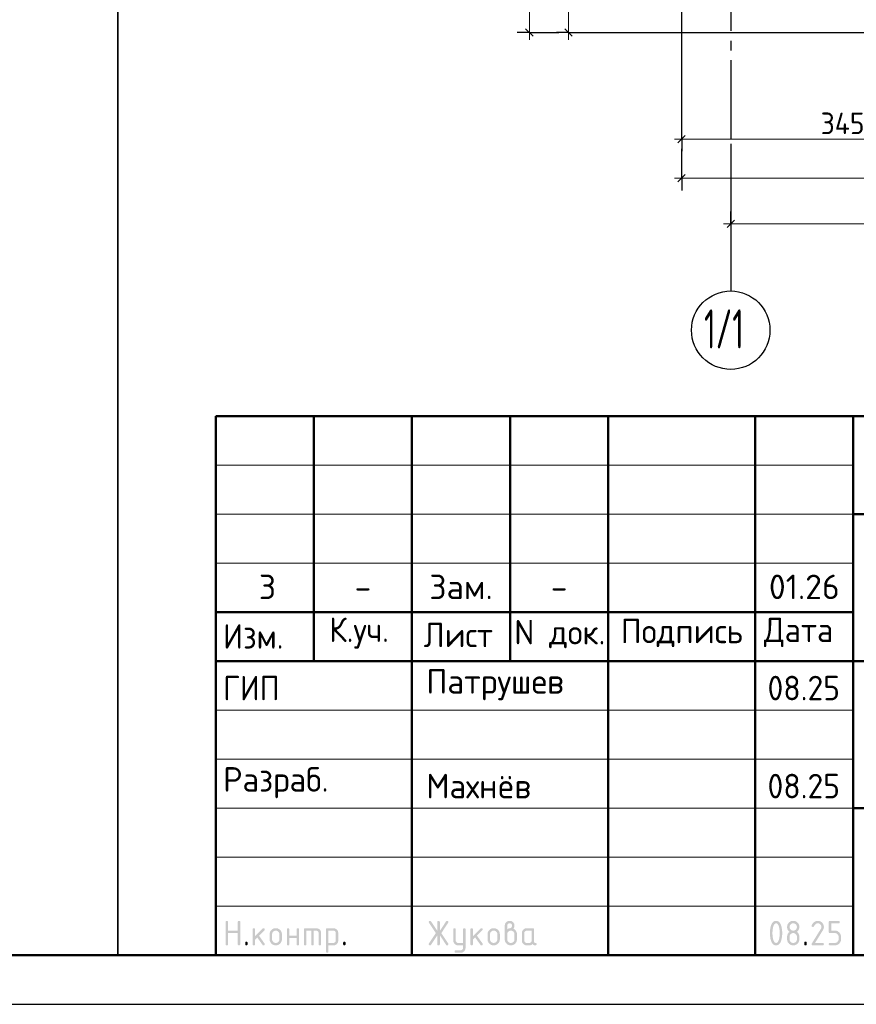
# Model space of a CAD drawing. Header units: millimetres. Extents: x 0 to 42000, y 0 to 29700.
# Tile 7 of 11: x 21000 to 29530, y 0 to 10043. Entities that reach past the tile are written whole.
import ezdxf

# ---------------------------------------------------------------- set-up
doc = ezdxf.new("R2010")
doc.units = ezdxf.units.MM
doc.linetypes.add('______5', pattern=[1100, 800, -100, 100, -100])
doc.layers.add('Standard', color=7, linetype='Continuous', lineweight=25)
doc.layers.add('Размерная линия_ общее', color=7, linetype='Continuous', lineweight=13)
doc.layers.add('Оси', color=7, linetype='______5', true_color=0x656565)
doc.styles.add('ISOCPEUR', font='txt')

msp = doc.modelspace()

# ---------------------------------------------------------------- hatches: boundary and pattern name
at = {"layer": 'Standard', "linetype": 'Continuous', "lineweight": 25, "transparency": 33554687}
for points in [[(23099, 614), (23099, 839), (23099, 840), (23099, 842), (23099, 843), (23100, 844), (23100, 845), (23101, 846), (23101, 847), (23102, 848), (23103, 849), (23104, 850), (23105, 850), (23106, 851), (23107, 851), (23109, 851), (23110, 851), (23112, 851), (23113, 851), (23115, 851), (23116, 851), (23117, 851), (23118, 850), (23119, 850), (23120, 849), (23121, 848), (23122, 847), (23122, 846), (23123, 845), (23123, 844), (23124, 843), (23124, 842), (23124, 840), (23124, 839), (23124, 751), (23224, 751), (23224, 839), (23224, 840), (23224, 842), (23224, 843), (23225, 844), (23225, 845), (23226, 846), (23226, 847), (23227, 848), (23228, 849), (23229, 850), (23230, 850), (23231, 851), (23232, 851), (23233, 851), (23235, 851), (23236, 851), (23238, 851), (23239, 851), (23241, 851), (23242, 851), (23243, 850), (23244, 850), (23245, 849), (23246, 848), (23247, 847), (23247, 846), (23248, 845), (23248, 844), (23249, 843), (23249, 842), (23249, 840), (23249, 839), (23249, 614), (23249, 612), (23249, 611), (23249, 609), (23248, 608), (23248, 607), (23247, 606), (23247, 605), (23246, 604), (23245, 604), (23244, 603), (23243, 602), (23242, 602), (23241, 602), (23239, 601), (23238, 601), (23236, 601), (23235, 601), (23233, 601), (23232, 602), (23231, 602), (23230, 602), (23229, 603), (23228, 604), (23227, 604), (23226, 605), (23226, 606), (23225, 607), (23225, 608), (23224, 609), (23224, 611), (23224, 612), (23224, 614), (23224, 726), (23124, 726), (23124, 614), (23124, 612), (23124, 611), (23124, 609), (23123, 608), (23123, 607), (23122, 606), (23122, 605), (23121, 604), (23120, 604), (23119, 603), (23118, 602), (23117, 602), (23116, 602), (23115, 601), (23113, 601), (23112, 601), (23110, 601), (23109, 601), (23107, 602), (23106, 602), (23105, 602), (23104, 603), (23103, 604), (23102, 604), (23101, 605), (23101, 606), (23100, 607), (23100, 608), (23099, 609), (23099, 611), (23099, 612)], [(25259, 704), (25194, 607), (25193, 605), (25192, 604), (25191, 603), (25190, 603), (25188, 602), (25187, 602), (25185, 601), (25183, 601), (25182, 601), (25180, 601), (25179, 602), (25178, 602), (25177, 603), (25176, 603), (25175, 604), (25174, 605), (25173, 605), (25173, 606), (25172, 607), (25172, 609), (25171, 610), (25171, 611), (25171, 613), (25171, 614), (25171, 616), (25172, 618), (25172, 619), (25173, 621), (25243, 726), (25173, 832), (25172, 833), (25172, 835), (25171, 837), (25171, 838), (25171, 840), (25171, 841), (25171, 843), (25172, 844), (25172, 845), (25173, 846), (25173, 847), (25174, 848), (25175, 849), (25176, 849), (25177, 850), (25178, 850), (25179, 851), (25181, 851), (25182, 851), (25184, 851), (25185, 851), (25187, 851), (25188, 851), (25189, 850), (25191, 849), (25192, 848), (25193, 847), (25194, 846), (25259, 749), (25259, 839), (25259, 840), (25259, 842), (25259, 843), (25259, 844), (25260, 845), (25260, 846), (25261, 847), (25262, 848), (25262, 849), (25263, 850), (25264, 850), (25266, 851), (25267, 851), (25268, 851), (25269, 851), (25271, 851), (25273, 851), (25274, 851), (25275, 851), (25277, 851), (25278, 850), (25279, 850), (25280, 849), (25280, 848), (25281, 847), (25282, 846), (25282, 845), (25283, 844), (25283, 843), (25283, 842), (25284, 840), (25284, 839), (25284, 749), (25348, 846), (25349, 847), (25350, 848), (25351, 849), (25353, 850), (25354, 851), (25356, 851), (25357, 851), (25359, 851), (25360, 851), (25361, 851), (25362, 851), (25363, 850), (25365, 850), (25366, 849), (25367, 848), (25367, 847), (25368, 847), (25369, 846), (25370, 845), (25370, 843), (25371, 842), (25371, 841), (25371, 840), (25371, 839), (25371, 837), (25371, 835), (25370, 833), (25369, 832), (25299, 726), (25369, 621), (25370, 619), (25371, 617), (25371, 616), (25371, 614), (25371, 613), (25371, 611), (25371, 610), (25370, 609), (25370, 608), (25369, 607), (25368, 606), (25368, 605), (25367, 604), (25366, 603), (25365, 603), (25364, 602), (25363, 602), (25361, 602), (25360, 601), (25359, 601), (25357, 601), (25356, 602), (25354, 602), (25353, 603), (25351, 603), (25350, 604), (25349, 605), (25348, 607), (25284, 704), (25284, 614), (25284, 612), (25283, 611), (25283, 609), (25283, 608), (25282, 607), (25282, 606), (25281, 605), (25280, 604), (25280, 604), (25279, 603), (25278, 602), (25277, 602), (25275, 602), (25274, 601), (25273, 601), (25271, 601), (25269, 601), (25268, 601), (25267, 602), (25266, 602), (25264, 602), (25263, 603), (25262, 604), (25262, 604), (25261, 605), (25260, 606), (25260, 607), (25259, 608), (25259, 609), (25259, 611), (25259, 612), (25259, 614)], [(29137, 851), (29140, 851), (29144, 851), (29147, 851), (29150, 850), (29153, 850), (29156, 849), (29158, 848), (29161, 847), (29164, 846), (29167, 844), (29169, 843), (29172, 841), (29174, 839), (29177, 837), (29179, 835), (29181, 833), (29184, 831), (29186, 828), (29188, 826), (29189, 823), (29191, 821), (29193, 818), (29194, 816), (29195, 813), (29196, 810), (29197, 807), (29198, 804), (29198, 801), (29199, 798), (29199, 795), (29200, 792), (29200, 789), (29200, 784), (29199, 780), (29198, 775), (29197, 771), (29195, 766), (29193, 762), (29191, 757), (29188, 753), (29110, 626), (29187, 626), (29189, 626), (29190, 626), (29191, 626), (29193, 626), (29194, 625), (29195, 625), (29196, 624), (29197, 623), (29197, 622), (29198, 621), (29198, 620), (29199, 619), (29199, 618), (29199, 617), (29200, 615), (29200, 614), (29200, 612), (29199, 611), (29199, 610), (29199, 608), (29198, 607), (29198, 606), (29197, 605), (29197, 604), (29196, 604), (29195, 603), (29194, 602), (29193, 602), (29191, 602), (29190, 601), (29189, 601), (29187, 601), (29087, 601), (29086, 601), (29084, 601), (29083, 602), (29082, 602), (29081, 602), (29080, 603), (29079, 604), (29078, 604), (29077, 605), (29076, 606), (29076, 607), (29075, 608), (29075, 609), (29075, 611), (29075, 612), (29075, 614), (29075, 616), (29075, 617), (29076, 619), (29077, 621), (29168, 768), (29170, 771), (29171, 773), (29172, 776), (29173, 778), (29174, 781), (29174, 783), (29175, 786), (29175, 789), (29175, 793), (29174, 796), (29173, 800), (29172, 803), (29171, 806), (29168, 809), (29166, 813), (29164, 815), (29161, 818), (29158, 820), (29155, 822), (29152, 823), (29148, 825), (29145, 826), (29141, 826), (29137, 826), (29135, 826), (29132, 826), (29129, 825), (29127, 824), (29124, 823), (29122, 822), (29119, 820), (29117, 818), (29114, 816), (29112, 814), (29110, 812), (29107, 809), (29105, 806), (29103, 802), (29100, 799), (29098, 795), (29097, 793), (29096, 792), (29095, 791), (29094, 790), (29092, 790), (29091, 789), (29089, 789), (29087, 789), (29086, 789), (29084, 789), (29083, 789), (29082, 790), (29081, 790), (29080, 791), (29079, 791), (29078, 792), (29077, 793), (29076, 794), (29076, 795), (29075, 796), (29075, 797), (29075, 798), (29075, 800), (29075, 801), (29075, 803), (29075, 804), (29075, 805), (29076, 806), (29079, 812), (29082, 817), (29085, 822), (29088, 826), (29092, 830), (29095, 834), (29099, 837), (29103, 840), (29107, 843), (29111, 845), (29115, 847), (29119, 848), (29123, 850), (29128, 851), (29132, 851)], [(29250, 739), (29250, 839), (29250, 840), (29250, 842), (29250, 843), (29250, 844), (29251, 845), (29251, 846), (29252, 847), (29253, 848), (29253, 849), (29254, 850), (29255, 850), (29257, 851), (29258, 851), (29259, 851), (29261, 851), (29262, 851), (29349, 851), (29351, 851), (29352, 851), (29354, 851), (29355, 851), (29356, 850), (29357, 850), (29358, 849), (29359, 848), (29359, 847), (29360, 846), (29361, 845), (29361, 844), (29361, 843), (29362, 842), (29362, 840), (29362, 839), (29362, 837), (29362, 836), (29361, 834), (29361, 833), (29361, 832), (29360, 831), (29359, 830), (29359, 829), (29358, 829), (29357, 828), (29356, 827), (29355, 827), (29354, 827), (29352, 826), (29351, 826), (29349, 826), (29275, 826), (29275, 751), (29312, 751), (29315, 751), (29318, 751), (29322, 751), (29324, 750), (29327, 750), (29330, 749), (29333, 748), (29336, 747), (29339, 746), (29341, 744), (29344, 743), (29347, 741), (29349, 739), (29351, 737), (29354, 735), (29356, 733), (29358, 731), (29360, 728), (29362, 726), (29364, 723), (29366, 721), (29367, 718), (29369, 715), (29370, 713), (29371, 710), (29372, 707), (29373, 704), (29373, 701), (29374, 698), (29374, 695), (29374, 692), (29374, 689), (29374, 664), (29374, 661), (29374, 657), (29374, 654), (29373, 651), (29373, 648), (29372, 645), (29371, 643), (29370, 640), (29369, 637), (29367, 634), (29366, 632), (29364, 629), (29362, 627), (29360, 624), (29358, 622), (29356, 620), (29354, 617), (29351, 615), (29349, 613), (29346, 612), (29344, 610), (29341, 608), (29339, 607), (29336, 606), (29333, 605), (29330, 604), (29327, 603), (29324, 602), (29321, 602), (29318, 602), (29315, 601), (29312, 601), (29262, 601), (29261, 601), (29259, 601), (29258, 602), (29257, 602), (29255, 602), (29254, 603), (29253, 604), (29253, 604), (29252, 605), (29251, 606), (29251, 607), (29250, 608), (29250, 610), (29250, 611), (29250, 612), (29250, 614), (29250, 615), (29250, 617), (29250, 618), (29250, 619), (29251, 620), (29251, 621), (29252, 622), (29253, 623), (29253, 624), (29254, 625), (29255, 625), (29257, 626), (29258, 626), (29259, 626), (29261, 626), (29262, 626), (29312, 626), (29316, 626), (29319, 627), (29323, 628), (29326, 629), (29330, 630), (29333, 632), (29336, 634), (29338, 637), (29341, 640), (29343, 643), (29345, 646), (29347, 649), (29348, 653), (29349, 656), (29349, 660), (29349, 664), (29349, 689), (29349, 693), (29349, 696), (29348, 700), (29347, 703), (29345, 707), (29343, 710), (29341, 713), (29338, 715), (29336, 718), (29333, 720), (29330, 722), (29326, 724), (29323, 725), (29319, 726), (29316, 726), (29312, 726), (29262, 726), (29261, 726), (29259, 726), (29258, 727), (29257, 727), (29255, 727), (29254, 728), (29253, 729), (29253, 729), (29252, 730), (29251, 731), (29251, 732), (29250, 733), (29250, 734), (29250, 736), (29250, 737)], [(23399, 694), (23478, 773), (23478, 773), (23479, 774), (23480, 775), (23482, 775), (23483, 776), (23484, 776), (23485, 776), (23486, 776), (23488, 776), (23489, 776), (23491, 776), (23492, 775), (23493, 775), (23494, 774), (23495, 774), (23496, 773), (23497, 772), (23497, 771), (23498, 770), (23498, 769), (23499, 768), (23499, 767), (23499, 765), (23499, 764), (23499, 762), (23499, 761), (23498, 760), (23498, 759), (23497, 758), (23497, 757), (23496, 756), (23495, 755), (23440, 700), (23496, 621), (23498, 619), (23498, 617), (23499, 616), (23499, 614), (23499, 612), (23499, 611), (23499, 609), (23498, 608), (23498, 607), (23497, 606), (23497, 605), (23496, 604), (23495, 604), (23494, 603), (23493, 602), (23492, 602), (23491, 602), (23489, 601), (23488, 601), (23486, 601), (23485, 601), (23483, 602), (23482, 602), (23480, 603), (23479, 603), (23478, 604), (23477, 605), (23476, 607), (23422, 682), (23399, 659), (23399, 614), (23399, 612), (23399, 611), (23399, 609), (23398, 608), (23398, 607), (23397, 606), (23397, 605), (23396, 604), (23395, 604), (23394, 603), (23393, 602), (23392, 602), (23391, 602), (23389, 601), (23388, 601), (23386, 601), (23385, 601), (23383, 601), (23382, 602), (23381, 602), (23380, 602), (23379, 603), (23378, 604), (23377, 604), (23376, 605), (23376, 606), (23375, 607), (23375, 608), (23374, 609), (23374, 611), (23374, 612), (23374, 614), (23374, 764), (23374, 765), (23374, 767), (23374, 768), (23375, 769), (23375, 770), (23376, 771), (23376, 772), (23377, 773), (23378, 774), (23379, 774), (23380, 775), (23381, 775), (23382, 776), (23383, 776), (23385, 776), (23386, 776), (23388, 776), (23389, 776), (23391, 776), (23392, 775), (23393, 775), (23394, 774), (23395, 774), (23396, 773), (23397, 772), (23397, 771), (23398, 770), (23398, 769), (23399, 768), (23399, 767), (23399, 765), (23399, 764)], [(23749, 676), (23749, 614), (23749, 612), (23748, 611), (23748, 609), (23748, 608), (23747, 607), (23747, 606), (23746, 605), (23746, 604), (23745, 604), (23744, 603), (23743, 602), (23742, 602), (23740, 602), (23739, 601), (23738, 601), (23736, 601), (23735, 601), (23733, 601), (23732, 602), (23731, 602), (23729, 602), (23729, 603), (23728, 604), (23727, 604), (23726, 605), (23725, 606), (23725, 607), (23724, 608), (23724, 609), (23724, 611), (23724, 612), (23724, 614), (23724, 764), (23724, 765), (23724, 767), (23724, 768), (23724, 769), (23725, 770), (23725, 771), (23726, 772), (23727, 773), (23728, 774), (23729, 774), (23729, 775), (23731, 775), (23732, 776), (23733, 776), (23735, 776), (23736, 776), (23738, 776), (23739, 776), (23740, 776), (23742, 775), (23743, 775), (23744, 774), (23745, 774), (23746, 773), (23746, 772), (23747, 771), (23747, 770), (23748, 769), (23748, 768), (23748, 767), (23749, 765), (23749, 764), (23749, 701), (23823, 701), (23823, 764), (23823, 765), (23824, 767), (23824, 768), (23824, 769), (23825, 770), (23825, 771), (23826, 772), (23826, 773), (23827, 774), (23828, 774), (23829, 775), (23830, 775), (23832, 776), (23833, 776), (23834, 776), (23836, 776), (23837, 776), (23839, 776), (23840, 776), (23841, 775), (23843, 775), (23843, 774), (23844, 774), (23845, 773), (23846, 772), (23847, 771), (23847, 770), (23848, 769), (23848, 768), (23848, 767), (23848, 765), (23848, 764), (23848, 614), (23848, 612), (23848, 611), (23848, 609), (23848, 608), (23847, 607), (23847, 606), (23846, 605), (23845, 604), (23844, 604), (23843, 603), (23843, 602), (23841, 602), (23840, 602), (23839, 601), (23837, 601), (23836, 601), (23834, 601), (23833, 601), (23832, 602), (23830, 602), (23829, 602), (23828, 603), (23827, 604), (23826, 604), (23826, 605), (23825, 606), (23825, 607), (23824, 608), (23824, 609), (23824, 611), (23823, 612), (23823, 614), (23823, 676)], [(23911, 776), (24023, 776), (24026, 776), (24028, 776), (24031, 776), (24033, 775), (24036, 775), (24038, 774), (24040, 773), (24043, 773), (24045, 772), (24047, 770), (24049, 769), (24051, 768), (24053, 767), (24055, 765), (24057, 763), (24059, 762), (24061, 760), (24062, 758), (24064, 756), (24065, 754), (24067, 752), (24068, 750), (24069, 748), (24070, 745), (24071, 743), (24071, 741), (24072, 739), (24072, 736), (24073, 734), (24073, 731), (24073, 729), (24073, 726), (24073, 614), (24073, 612), (24073, 611), (24073, 609), (24073, 608), (24072, 607), (24072, 606), (24071, 605), (24070, 604), (24069, 604), (24068, 603), (24067, 602), (24066, 602), (24065, 602), (24064, 601), (24062, 601), (24061, 601), (24059, 601), (24058, 601), (24057, 602), (24055, 602), (24054, 602), (24053, 603), (24052, 604), (24051, 604), (24051, 605), (24050, 606), (24049, 607), (24049, 608), (24049, 609), (24048, 611), (24048, 612), (24048, 614), (24048, 726), (24048, 729), (24048, 731), (24047, 734), (24046, 736), (24046, 738), (24044, 740), (24043, 742), (24041, 744), (24039, 746), (24037, 747), (24035, 748), (24033, 749), (24031, 750), (24028, 751), (24026, 751), (24023, 751), (23998, 751), (23998, 614), (23998, 612), (23998, 611), (23998, 609), (23998, 608), (23997, 607), (23997, 606), (23996, 605), (23995, 604), (23995, 604), (23994, 603), (23993, 602), (23991, 602), (23990, 602), (23989, 601), (23987, 601), (23986, 601), (23984, 601), (23983, 601), (23982, 602), (23980, 602), (23979, 602), (23978, 603), (23977, 604), (23977, 604), (23976, 605), (23975, 606), (23975, 607), (23974, 608), (23974, 609), (23974, 611), (23973, 612), (23973, 614), (23973, 751), (23924, 751), (23924, 614), (23924, 612), (23923, 611), (23923, 609), (23923, 608), (23922, 607), (23922, 606), (23921, 605), (23920, 604), (23920, 604), (23919, 603), (23918, 602), (23916, 602), (23915, 602), (23914, 601), (23913, 601), (23911, 601), (23909, 601), (23908, 601), (23907, 602), (23906, 602), (23904, 602), (23903, 603), (23902, 604), (23902, 604), (23901, 605), (23900, 606), (23900, 607), (23899, 608), (23899, 609), (23899, 611), (23898, 612), (23898, 614), (23898, 764), (23898, 765), (23899, 767), (23899, 768), (23899, 769), (23900, 770), (23900, 771), (23901, 772), (23902, 773), (23902, 774), (23903, 774), (23904, 775), (23906, 775), (23907, 776), (23908, 776), (23909, 776)], [(25521, 576), (25521, 601), (25471, 601), (25468, 601), (25466, 602), (25463, 602), (25461, 602), (25458, 603), (25456, 603), (25454, 604), (25452, 605), (25449, 606), (25447, 607), (25445, 608), (25443, 609), (25441, 611), (25439, 612), (25437, 614), (25436, 616), (25434, 618), (25432, 620), (25431, 622), (25429, 624), (25428, 626), (25427, 628), (25426, 630), (25425, 632), (25424, 634), (25423, 637), (25422, 639), (25422, 641), (25422, 644), (25421, 646), (25421, 649), (25421, 651), (25421, 764), (25421, 765), (25421, 767), (25421, 768), (25422, 769), (25422, 770), (25423, 771), (25423, 772), (25424, 773), (25425, 774), (25426, 774), (25427, 775), (25428, 775), (25429, 776), (25431, 776), (25432, 776), (25434, 776), (25435, 776), (25437, 776), (25438, 776), (25439, 775), (25440, 775), (25441, 774), (25442, 774), (25443, 773), (25444, 772), (25444, 771), (25445, 770), (25445, 769), (25446, 768), (25446, 767), (25446, 765), (25446, 764), (25446, 651), (25446, 649), (25447, 646), (25447, 644), (25448, 642), (25449, 640), (25450, 638), (25452, 636), (25454, 634), (25455, 632), (25457, 630), (25459, 629), (25462, 628), (25464, 627), (25466, 627), (25468, 626), (25471, 626), (25521, 626), (25521, 764), (25521, 765), (25521, 767), (25521, 768), (25522, 769), (25522, 770), (25523, 771), (25523, 772), (25524, 773), (25525, 774), (25526, 774), (25527, 775), (25528, 775), (25529, 776), (25530, 776), (25532, 776), (25533, 776), (25535, 776), (25536, 776), (25538, 776), (25539, 775), (25540, 775), (25541, 774), (25542, 774), (25543, 773), (25544, 772), (25544, 771), (25545, 770), (25545, 769), (25545, 768), (25546, 767), (25546, 765), (25546, 764), (25546, 576), (25546, 574), (25546, 571), (25545, 569), (25545, 566), (25545, 564), (25544, 562), (25543, 559), (25542, 557), (25541, 555), (25540, 553), (25539, 551), (25538, 549), (25537, 547), (25535, 545), (25533, 543), (25532, 541), (25530, 539), (25528, 538), (25526, 536), (25524, 535), (25522, 533), (25520, 532), (25518, 531), (25516, 530), (25514, 529), (25511, 528), (25509, 528), (25507, 527), (25504, 527), (25502, 527), (25499, 526), (25497, 526), (25446, 526), (25445, 526), (25443, 527), (25442, 527), (25441, 527), (25440, 528), (25439, 528), (25438, 529), (25437, 529), (25436, 530), (25435, 531), (25435, 532), (25434, 533), (25434, 535), (25434, 536), (25434, 537), (25434, 539), (25434, 540), (25434, 541), (25434, 542), (25435, 544), (25435, 545), (25436, 546), (25436, 547), (25437, 548), (25438, 549), (25439, 549), (25440, 550), (25442, 550), (25443, 551), (25444, 551), (25445, 551), (25446, 551), (25496, 551), (25499, 551), (25501, 552), (25503, 552), (25506, 553), (25508, 554), (25510, 555), (25512, 557), (25514, 558), (25515, 560), (25517, 562), (25518, 564), (25519, 566), (25520, 568), (25520, 571), (25521, 573)], [(25621, 694), (25700, 773), (25700, 773), (25701, 774), (25702, 775), (25704, 775), (25705, 776), (25706, 776), (25707, 776), (25708, 776), (25710, 776), (25711, 776), (25713, 776), (25714, 775), (25715, 775), (25716, 774), (25717, 774), (25718, 773), (25719, 772), (25719, 771), (25720, 770), (25720, 769), (25721, 768), (25721, 767), (25721, 765), (25721, 764), (25721, 762), (25721, 761), (25721, 760), (25720, 759), (25720, 758), (25719, 757), (25718, 756), (25717, 755), (25662, 700), (25719, 621), (25720, 619), (25720, 617), (25721, 616), (25721, 614), (25721, 612), (25721, 611), (25721, 609), (25720, 608), (25720, 607), (25719, 606), (25719, 605), (25718, 604), (25717, 604), (25716, 603), (25715, 602), (25714, 602), (25713, 602), (25711, 601), (25710, 601), (25708, 601), (25707, 601), (25705, 602), (25704, 602), (25703, 603), (25701, 603), (25700, 604), (25699, 605), (25698, 607), (25644, 682), (25621, 659), (25621, 614), (25621, 612), (25621, 611), (25621, 609), (25620, 608), (25620, 607), (25619, 606), (25619, 605), (25618, 604), (25617, 604), (25616, 603), (25615, 602), (25614, 602), (25613, 602), (25611, 601), (25610, 601), (25608, 601), (25607, 601), (25606, 601), (25604, 602), (25603, 602), (25602, 602), (25601, 603), (25600, 604), (25599, 604), (25598, 605), (25598, 606), (25597, 607), (25597, 608), (25596, 609), (25596, 611), (25596, 612), (25596, 614), (25596, 764), (25596, 765), (25596, 767), (25596, 768), (25597, 769), (25597, 770), (25598, 771), (25598, 772), (25599, 773), (25600, 774), (25601, 774), (25602, 775), (25603, 775), (25604, 776), (25606, 776), (25607, 776), (25608, 776), (25610, 776), (25611, 776), (25613, 776), (25614, 775), (25615, 775), (25616, 774), (25617, 774), (25618, 773), (25619, 772), (25619, 771), (25620, 770), (25620, 769), (25621, 768), (25621, 767), (25621, 765), (25621, 764)], [(23299, 626), (23299, 628), (23299, 629), (23299, 631), (23300, 632), (23300, 633), (23301, 634), (23301, 635), (23302, 636), (23303, 637), (23304, 637), (23305, 638), (23306, 638), (23307, 638), (23309, 639), (23310, 639), (23312, 639), (23313, 639), (23314, 639), (23316, 638), (23317, 638), (23318, 638), (23319, 637), (23320, 637), (23321, 636), (23322, 635), (23322, 634), (23323, 633), (23323, 632), (23324, 631), (23324, 629), (23324, 628), (23324, 626), (23324, 614), (23324, 612), (23324, 611), (23324, 610), (23323, 608), (23323, 607), (23322, 606), (23322, 605), (23321, 604), (23320, 604), (23319, 603), (23318, 602), (23317, 602), (23316, 602), (23314, 601), (23313, 601), (23312, 601), (23310, 601), (23309, 601), (23307, 602), (23306, 602), (23305, 602), (23304, 603), (23303, 604), (23302, 604), (23301, 605), (23301, 606), (23300, 607), (23300, 608), (23299, 610), (23299, 611), (23299, 612), (23299, 614)], [(24298, 626), (24298, 628), (24298, 629), (24299, 631), (24299, 632), (24299, 633), (24300, 634), (24301, 635), (24301, 636), (24302, 637), (24303, 637), (24304, 638), (24305, 638), (24307, 638), (24308, 639), (24309, 639), (24311, 639), (24312, 639), (24314, 639), (24315, 638), (24316, 638), (24317, 638), (24318, 637), (24319, 637), (24320, 636), (24321, 635), (24322, 634), (24322, 633), (24323, 632), (24323, 631), (24323, 629), (24323, 628), (24323, 626), (24323, 614), (24323, 612), (24323, 611), (24323, 610), (24323, 608), (24322, 607), (24322, 606), (24321, 605), (24320, 604), (24319, 604), (24318, 603), (24317, 602), (24316, 602), (24315, 602), (24314, 601), (24312, 601), (24311, 601), (24309, 601), (24308, 601), (24307, 602), (24305, 602), (24304, 602), (24303, 603), (24302, 604), (24301, 604), (24301, 605), (24300, 606), (24299, 607), (24299, 608), (24299, 610), (24298, 611), (24298, 612), (24298, 614)], [(29000, 626), (29000, 628), (29000, 629), (29000, 631), (29001, 632), (29001, 633), (29002, 634), (29002, 635), (29003, 636), (29004, 637), (29005, 637), (29006, 638), (29007, 638), (29008, 638), (29009, 639), (29011, 639), (29012, 639), (29014, 639), (29015, 639), (29017, 638), (29018, 638), (29019, 638), (29020, 637), (29021, 637), (29022, 636), (29023, 635), (29023, 634), (29024, 633), (29024, 632), (29024, 631), (29025, 629), (29025, 628), (29025, 626), (29025, 614), (29025, 612), (29025, 611), (29024, 610), (29024, 608), (29024, 607), (29023, 606), (29023, 605), (29022, 604), (29021, 604), (29020, 603), (29019, 602), (29018, 602), (29017, 602), (29015, 601), (29014, 601), (29012, 601), (29011, 601), (29009, 601), (29008, 602), (29007, 602), (29006, 602), (29005, 603), (29004, 604), (29003, 604), (29002, 605), (29002, 606), (29001, 607), (29001, 608), (29000, 610), (29000, 611), (29000, 612), (29000, 614)]]:
    msp.add_hatch(color=7, dxfattribs=at).paths.add_polyline_path(points, flags=16)
h = msp.add_hatch(color=7, dxfattribs=at)
h.paths.add_polyline_path([(25971, 764), (25975, 767), (25979, 769), (25982, 772), (25986, 773), (25990, 775), (25993, 775), (25997, 776), (26000, 776), (26002, 776), (26004, 777), (26006, 777), (26007, 778), (26009, 779), (26011, 781), (26013, 783), (26014, 785), (26016, 787), (26017, 789), (26018, 791), (26019, 793), (26020, 795), (26020, 797), (26021, 799), (26021, 801), (26021, 804), (26020, 806), (26020, 809), (26019, 811), (26018, 813), (26017, 815), (26015, 817), (26014, 819), (26012, 821), (26010, 822), (26008, 824), (26005, 824), (26003, 825), (26001, 826), (25998, 826), (25996, 826), (25993, 826), (25991, 826), (25988, 825), (25986, 824), (25984, 823), (25982, 822), (25980, 821), (25978, 819), (25976, 817), (25975, 815), (25973, 813), (25973, 811), (25972, 809), (25971, 806), (25971, 804), (25971, 801)])
h.paths.add_polyline_path([(26033, 771), (26037, 769), (26041, 767), (26045, 765), (26048, 762), (26052, 759), (26055, 756), (26058, 752), (26060, 748), (26063, 744), (26065, 740), (26067, 736), (26068, 732), (26069, 727), (26070, 723), (26070, 718), (26070, 714), (26070, 664), (26070, 661), (26070, 657), (26070, 654), (26069, 651), (26069, 648), (26068, 645), (26067, 642), (26066, 640), (26065, 637), (26063, 634), (26062, 632), (26060, 629), (26058, 627), (26056, 624), (26054, 622), (26052, 619), (26050, 617), (26048, 615), (26045, 613), (26043, 612), (26040, 610), (26037, 608), (26035, 607), (26032, 606), (26029, 605), (26026, 604), (26024, 603), (26021, 602), (26018, 602), (26014, 602), (26011, 601), (26008, 601), (26005, 601), (26002, 602), (25999, 602), (25996, 602), (25993, 603), (25990, 604), (25987, 605), (25984, 606), (25981, 607), (25979, 608), (25976, 610), (25973, 612), (25971, 613), (25968, 615), (25966, 617), (25964, 620), (25962, 622), (25960, 624), (25958, 627), (25956, 629), (25954, 632), (25953, 634), (25951, 637), (25950, 640), (25949, 643), (25948, 645), (25947, 648), (25947, 651), (25946, 654), (25946, 657), (25946, 661), (25946, 664), (25946, 801), (25946, 804), (25946, 806), (25946, 809), (25947, 811), (25947, 814), (25948, 816), (25948, 818), (25949, 821), (25950, 823), (25951, 825), (25953, 827), (25954, 829), (25955, 831), (25957, 833), (25958, 835), (25960, 837), (25962, 839), (25964, 840), (25966, 842), (25968, 843), (25970, 844), (25972, 846), (25974, 847), (25976, 848), (25979, 849), (25981, 849), (25983, 850), (25986, 850), (25988, 851), (25990, 851), (25993, 851), (25996, 851), (25998, 851), (26001, 851), (26003, 851), (26006, 850), (26008, 850), (26010, 849), (26013, 849), (26015, 848), (26017, 847), (26019, 846), (26021, 844), (26023, 843), (26025, 842), (26027, 840), (26029, 839), (26031, 837), (26033, 835), (26034, 833), (26036, 831), (26037, 829), (26039, 827), (26040, 825), (26041, 823), (26042, 821), (26043, 818), (26043, 816), (26044, 814), (26045, 811), (26045, 809), (26045, 806), (26045, 804), (26045, 801), (26045, 797), (26045, 792), (26044, 788), (26042, 784), (26041, 781), (26038, 777), (26036, 774)], flags=16)
h.paths.add_polyline_path([(26045, 664), (26045, 714), (26045, 718), (26045, 721), (26044, 725), (26043, 728), (26041, 732), (26039, 735), (26037, 738), (26035, 740), (26032, 743), (26029, 745), (26026, 747), (26023, 749), (26019, 750), (26016, 751), (26012, 751), (26008, 751), (26004, 751), (26001, 751), (25997, 750), (25994, 749), (25990, 747), (25987, 745), (25984, 743), (25982, 740), (25979, 738), (25977, 735), (25975, 732), (25973, 728), (25972, 725), (25971, 721), (25971, 718), (25971, 714), (25971, 664), (25971, 660), (25971, 656), (25972, 653), (25973, 649), (25975, 646), (25977, 643), (25979, 640), (25982, 637), (25984, 634), (25987, 632), (25990, 630), (25994, 629), (25997, 628), (26001, 627), (26004, 626), (26008, 626), (26012, 626), (26016, 627), (26019, 628), (26023, 629), (26026, 630), (26029, 633), (26032, 635), (26035, 637), (26037, 640), (26039, 643), (26041, 646), (26043, 649), (26044, 653), (26045, 656), (26045, 660)])
h = msp.add_hatch(color=7, dxfattribs=at)
h.paths.add_polyline_path([(28750, 726), (28750, 734), (28749, 742), (28749, 749), (28748, 756), (28747, 764), (28746, 771), (28745, 778), (28743, 785), (28742, 790), (28741, 794), (28739, 799), (28738, 803), (28736, 807), (28734, 810), (28732, 813), (28731, 816), (28729, 818), (28727, 820), (28724, 822), (28722, 824), (28720, 825), (28718, 826), (28715, 826), (28712, 826), (28710, 826), (28708, 826), (28705, 825), (28703, 824), (28701, 822), (28699, 820), (28696, 818), (28695, 816), (28693, 813), (28691, 810), (28689, 807), (28688, 803), (28686, 799), (28685, 794), (28683, 790), (28682, 785), (28680, 778), (28679, 770), (28678, 763), (28677, 756), (28676, 749), (28676, 741), (28675, 734), (28675, 726), (28675, 719), (28676, 711), (28676, 704), (28677, 696), (28678, 689), (28679, 682), (28680, 675), (28682, 668), (28683, 663), (28684, 658), (28686, 654), (28687, 650), (28689, 646), (28691, 643), (28693, 639), (28694, 637), (28696, 634), (28698, 632), (28701, 630), (28703, 629), (28705, 628), (28707, 627), (28710, 626), (28712, 626), (28715, 626), (28718, 627), (28720, 628), (28722, 629), (28724, 630), (28727, 632), (28729, 634), (28731, 637), (28732, 639), (28734, 643), (28736, 646), (28738, 650), (28739, 654), (28741, 658), (28742, 663), (28743, 668), (28745, 675), (28746, 682), (28747, 689), (28748, 696), (28749, 704), (28749, 711), (28750, 719)])
h.paths.add_polyline_path([(28775, 726), (28775, 721), (28775, 715), (28775, 710), (28774, 705), (28774, 699), (28773, 694), (28773, 689), (28772, 685), (28771, 680), (28771, 675), (28770, 671), (28769, 666), (28768, 662), (28766, 657), (28765, 653), (28764, 649), (28762, 643), (28760, 638), (28757, 633), (28755, 628), (28752, 624), (28749, 620), (28746, 616), (28743, 613), (28740, 610), (28736, 608), (28733, 606), (28729, 604), (28725, 603), (28721, 602), (28717, 601), (28712, 601), (28708, 601), (28704, 602), (28700, 603), (28696, 604), (28692, 606), (28689, 608), (28685, 610), (28682, 613), (28679, 616), (28676, 620), (28673, 624), (28670, 628), (28668, 632), (28665, 638), (28663, 643), (28661, 649), (28660, 653), (28658, 657), (28657, 661), (28656, 666), (28655, 670), (28654, 675), (28654, 680), (28653, 684), (28652, 689), (28652, 694), (28651, 699), (28651, 705), (28650, 710), (28650, 715), (28650, 721), (28650, 726), (28650, 732), (28650, 737), (28650, 743), (28651, 748), (28651, 753), (28652, 758), (28652, 763), (28653, 768), (28654, 773), (28654, 778), (28655, 782), (28656, 787), (28657, 791), (28658, 795), (28660, 800), (28661, 804), (28663, 810), (28665, 815), (28668, 820), (28670, 825), (28673, 829), (28676, 833), (28679, 836), (28682, 839), (28685, 842), (28689, 845), (28692, 847), (28696, 848), (28700, 850), (28704, 851), (28708, 851), (28712, 851), (28717, 851), (28721, 851), (28725, 850), (28729, 848), (28733, 847), (28736, 845), (28740, 842), (28743, 839), (28746, 836), (28749, 833), (28752, 829), (28755, 824), (28757, 820), (28760, 815), (28762, 810), (28764, 804), (28765, 799), (28766, 795), (28768, 791), (28769, 787), (28770, 782), (28771, 777), (28771, 773), (28772, 768), (28773, 763), (28773, 758), (28774, 753), (28774, 748), (28775, 743), (28775, 737), (28775, 732)], flags=16)
h = msp.add_hatch(color=7, dxfattribs=at)
h.paths.add_polyline_path([(28887, 626), (28891, 626), (28895, 627), (28898, 628), (28902, 629), (28905, 630), (28908, 632), (28911, 634), (28914, 637), (28917, 640), (28919, 643), (28921, 646), (28922, 649), (28923, 653), (28924, 656), (28925, 660), (28925, 664), (28925, 689), (28925, 693), (28924, 696), (28923, 700), (28922, 703), (28921, 707), (28919, 710), (28916, 713), (28914, 715), (28911, 718), (28908, 720), (28905, 722), (28902, 724), (28898, 725), (28895, 726), (28891, 726), (28887, 726), (28883, 726), (28880, 726), (28876, 725), (28873, 724), (28870, 722), (28867, 720), (28864, 718), (28861, 715), (28858, 713), (28856, 710), (28854, 707), (28853, 703), (28851, 700), (28851, 696), (28850, 693), (28850, 689), (28850, 664), (28850, 660), (28851, 656), (28851, 653), (28853, 649), (28854, 646), (28856, 643), (28858, 640), (28861, 637), (28864, 634), (28867, 632), (28870, 630), (28873, 629), (28876, 628), (28880, 627), (28883, 626)])
h.paths.add_polyline_path([(28887, 601), (28884, 601), (28881, 602), (28878, 602), (28875, 602), (28872, 603), (28869, 604), (28866, 605), (28863, 606), (28861, 607), (28858, 608), (28855, 610), (28853, 612), (28850, 613), (28848, 615), (28845, 617), (28843, 620), (28841, 622), (28839, 624), (28837, 627), (28835, 629), (28834, 632), (28832, 634), (28831, 637), (28830, 640), (28828, 643), (28828, 645), (28827, 648), (28826, 651), (28826, 654), (28825, 657), (28825, 661), (28825, 664), (28825, 689), (28825, 693), (28825, 696), (28826, 700), (28827, 704), (28827, 707), (28828, 710), (28830, 714), (28831, 717), (28833, 720), (28835, 723), (28837, 726), (28839, 729), (28841, 731), (28844, 734), (28847, 736), (28850, 739), (28847, 741), (28844, 744), (28841, 746), (28839, 749), (28837, 752), (28835, 755), (28833, 758), (28831, 761), (28830, 764), (28828, 767), (28827, 771), (28827, 774), (28826, 778), (28825, 781), (28825, 785), (28825, 789), (28825, 792), (28825, 795), (28826, 798), (28826, 801), (28827, 804), (28828, 807), (28828, 810), (28830, 813), (28831, 816), (28832, 818), (28834, 821), (28835, 823), (28837, 826), (28839, 828), (28841, 831), (28843, 833), (28845, 835), (28848, 837), (28850, 839), (28853, 841), (28855, 843), (28858, 844), (28861, 846), (28863, 847), (28866, 848), (28869, 849), (28872, 850), (28875, 850), (28878, 851), (28881, 851), (28884, 851), (28887, 851), (28891, 851), (28894, 851), (28897, 851), (28900, 850), (28903, 850), (28906, 849), (28909, 848), (28911, 847), (28914, 846), (28917, 844), (28919, 843), (28922, 841), (28924, 839), (28927, 837), (28929, 835), (28932, 833), (28934, 831), (28936, 828), (28938, 826), (28939, 823), (28941, 821), (28943, 818), (28944, 816), (28945, 813), (28946, 810), (28947, 807), (28948, 804), (28949, 801), (28949, 798), (28949, 795), (28950, 792), (28950, 789), (28950, 785), (28949, 781), (28949, 778), (28948, 774), (28947, 771), (28946, 767), (28945, 764), (28943, 761), (28942, 758), (28940, 755), (28938, 752), (28936, 749), (28933, 746), (28931, 744), (28928, 741), (28925, 739), (28929, 735), (28933, 732), (28937, 728), (28939, 724), (28942, 719), (28944, 715), (28946, 710), (28947, 705), (28948, 704), (28948, 702), (28948, 701), (28948, 699), (28949, 697), (28949, 695), (28949, 692), (28949, 690), (28949, 687), (28949, 684), (28950, 681), (28950, 678), (28950, 675), (28950, 671), (28950, 668), (28950, 664), (28950, 661), (28949, 657), (28949, 654), (28949, 651), (28948, 648), (28947, 645), (28946, 643), (28945, 640), (28944, 637), (28943, 634), (28941, 632), (28939, 629), (28938, 627), (28936, 624), (28934, 622), (28932, 620), (28929, 617), (28927, 615), (28924, 613), (28922, 612), (28919, 610), (28917, 608), (28914, 607), (28911, 606), (28909, 605), (28906, 604), (28903, 603), (28900, 602), (28897, 602), (28894, 602), (28891, 601)], flags=16)
h.paths.add_polyline_path([(28887, 751), (28891, 751), (28895, 752), (28898, 753), (28902, 754), (28905, 755), (28908, 757), (28911, 759), (28914, 762), (28917, 765), (28919, 768), (28921, 771), (28922, 774), (28923, 778), (28924, 781), (28925, 785), (28925, 789), (28925, 793), (28924, 796), (28923, 800), (28922, 803), (28921, 806), (28919, 809), (28916, 812), (28914, 815), (28911, 818), (28908, 820), (28905, 822), (28902, 823), (28898, 825), (28895, 826), (28891, 826), (28887, 826), (28883, 826), (28880, 826), (28876, 825), (28873, 823), (28870, 822), (28867, 820), (28864, 818), (28861, 815), (28858, 813), (28856, 810), (28854, 807), (28853, 803), (28851, 800), (28851, 796), (28850, 793), (28850, 789), (28850, 785), (28851, 781), (28851, 778), (28853, 774), (28854, 771), (28856, 768), (28858, 765), (28861, 762), (28864, 759), (28867, 757), (28870, 755), (28873, 754), (28876, 753), (28880, 752), (28883, 751)])
h = msp.add_hatch(color=7, dxfattribs=at)
h.paths.add_polyline_path([(23549, 664), (23549, 714), (23549, 717), (23549, 720), (23549, 723), (23550, 726), (23550, 729), (23551, 732), (23552, 735), (23553, 738), (23554, 740), (23556, 743), (23557, 746), (23559, 748), (23561, 751), (23563, 753), (23565, 756), (23567, 758), (23569, 760), (23572, 762), (23574, 764), (23577, 766), (23579, 768), (23582, 769), (23584, 770), (23587, 772), (23590, 773), (23593, 774), (23596, 774), (23599, 775), (23602, 776), (23605, 776), (23608, 776), (23611, 776), (23614, 776), (23618, 776), (23621, 776), (23624, 775), (23627, 774), (23630, 774), (23633, 773), (23635, 772), (23638, 770), (23641, 769), (23643, 768), (23646, 766), (23648, 764), (23651, 762), (23653, 760), (23655, 758), (23658, 756), (23660, 753), (23662, 751), (23663, 749), (23665, 746), (23666, 743), (23668, 741), (23669, 738), (23670, 735), (23671, 732), (23672, 729), (23672, 726), (23673, 723), (23673, 720), (23674, 717), (23674, 714), (23674, 664), (23674, 660), (23673, 657), (23673, 654), (23672, 651), (23672, 648), (23671, 645), (23670, 642), (23669, 640), (23668, 637), (23666, 634), (23665, 632), (23663, 629), (23662, 627), (23660, 624), (23658, 622), (23655, 620), (23653, 617), (23651, 615), (23648, 613), (23646, 612), (23643, 610), (23641, 608), (23638, 607), (23635, 606), (23632, 605), (23629, 604), (23627, 603), (23624, 602), (23621, 602), (23617, 602), (23614, 601), (23611, 601), (23608, 601), (23605, 602), (23602, 602), (23599, 602), (23596, 603), (23593, 604), (23590, 605), (23587, 606), (23584, 607), (23582, 608), (23579, 610), (23577, 612), (23574, 613), (23572, 615), (23569, 617), (23567, 620), (23565, 622), (23563, 624), (23561, 627), (23559, 629), (23557, 632), (23556, 634), (23554, 637), (23553, 640), (23552, 642), (23551, 645), (23550, 648), (23550, 651), (23549, 654), (23549, 657), (23549, 660)], flags=16)
h.paths.add_polyline_path([(23648, 664), (23648, 714), (23648, 718), (23648, 721), (23647, 725), (23646, 728), (23644, 732), (23642, 735), (23640, 738), (23638, 740), (23635, 743), (23632, 745), (23629, 747), (23625, 749), (23622, 750), (23619, 751), (23615, 751), (23611, 751), (23607, 751), (23604, 751), (23600, 750), (23597, 749), (23594, 747), (23590, 745), (23587, 743), (23585, 740), (23582, 738), (23580, 735), (23578, 732), (23577, 728), (23575, 725), (23574, 721), (23574, 718), (23574, 714), (23574, 664), (23574, 660), (23574, 656), (23575, 653), (23577, 649), (23578, 646), (23580, 643), (23582, 640), (23585, 637), (23587, 634), (23590, 632), (23593, 630), (23597, 629), (23600, 628), (23604, 627), (23607, 626), (23611, 626), (23615, 626), (23619, 627), (23622, 628), (23625, 629), (23629, 630), (23632, 633), (23635, 635), (23638, 637), (23640, 640), (23642, 643), (23644, 646), (23646, 649), (23647, 653), (23648, 656), (23648, 660)])
h = msp.add_hatch(color=7, dxfattribs=at)
h.paths.add_polyline_path([(24123, 764), (24123, 765), (24124, 767), (24124, 768), (24124, 769), (24125, 770), (24125, 771), (24126, 772), (24127, 773), (24127, 774), (24128, 774), (24129, 775), (24130, 775), (24132, 776), (24133, 776), (24134, 776), (24136, 776), (24198, 776), (24201, 776), (24203, 776), (24206, 776), (24208, 775), (24211, 775), (24213, 774), (24215, 773), (24218, 773), (24220, 772), (24222, 770), (24224, 769), (24226, 768), (24228, 767), (24230, 765), (24232, 763), (24234, 762), (24236, 760), (24237, 758), (24239, 756), (24240, 754), (24241, 752), (24243, 750), (24244, 748), (24245, 746), (24245, 743), (24246, 741), (24247, 739), (24247, 736), (24248, 734), (24248, 731), (24248, 729), (24248, 726), (24248, 651), (24248, 649), (24248, 646), (24248, 644), (24247, 641), (24247, 639), (24246, 637), (24245, 634), (24245, 632), (24244, 630), (24243, 628), (24241, 626), (24240, 624), (24239, 622), (24237, 620), (24236, 618), (24234, 616), (24232, 614), (24230, 612), (24228, 611), (24226, 609), (24224, 608), (24222, 607), (24220, 606), (24218, 605), (24215, 604), (24213, 603), (24211, 603), (24208, 602), (24206, 602), (24203, 602), (24201, 601), (24198, 601), (24148, 601), (24148, 539), (24148, 537), (24148, 536), (24148, 535), (24148, 533), (24147, 532), (24147, 531), (24146, 530), (24145, 529), (24145, 529), (24144, 528), (24143, 528), (24141, 527), (24140, 527), (24139, 527), (24138, 526), (24136, 526), (24134, 526), (24133, 527), (24132, 527), (24130, 527), (24129, 528), (24128, 528), (24127, 529), (24127, 529), (24126, 530), (24125, 531), (24125, 532), (24124, 533), (24124, 535), (24124, 536), (24123, 537), (24123, 539)], flags=16)
h.paths.add_polyline_path([(24148, 751), (24148, 626), (24198, 626), (24201, 626), (24203, 627), (24206, 627), (24208, 628), (24210, 629), (24212, 630), (24214, 632), (24216, 634), (24218, 635), (24219, 637), (24220, 639), (24221, 642), (24222, 644), (24223, 646), (24223, 649), (24223, 651), (24223, 726), (24223, 729), (24223, 731), (24222, 734), (24221, 736), (24220, 738), (24219, 740), (24218, 742), (24216, 744), (24214, 746), (24212, 747), (24210, 748), (24208, 749), (24206, 750), (24203, 751), (24201, 751), (24198, 751)])
h = msp.add_hatch(color=7, dxfattribs=at)
h.paths.add_polyline_path([(25771, 664), (25771, 714), (25771, 717), (25771, 720), (25771, 723), (25772, 726), (25773, 729), (25773, 732), (25774, 735), (25775, 738), (25777, 740), (25778, 743), (25779, 746), (25781, 748), (25783, 751), (25785, 753), (25787, 756), (25789, 758), (25791, 760), (25794, 762), (25796, 764), (25799, 766), (25801, 768), (25804, 769), (25806, 770), (25809, 772), (25812, 773), (25815, 774), (25818, 774), (25821, 775), (25824, 776), (25827, 776), (25830, 776), (25833, 776), (25836, 776), (25840, 776), (25843, 776), (25846, 775), (25849, 774), (25852, 774), (25855, 773), (25857, 772), (25860, 770), (25863, 769), (25865, 768), (25868, 766), (25871, 764), (25873, 762), (25875, 760), (25878, 758), (25880, 756), (25882, 753), (25884, 751), (25885, 749), (25887, 746), (25889, 743), (25890, 741), (25891, 738), (25892, 735), (25893, 732), (25894, 729), (25894, 726), (25895, 723), (25895, 720), (25896, 717), (25896, 714), (25896, 664), (25896, 660), (25895, 657), (25895, 654), (25894, 651), (25894, 648), (25893, 645), (25892, 642), (25891, 640), (25890, 637), (25888, 634), (25887, 632), (25885, 629), (25884, 627), (25882, 624), (25880, 622), (25877, 620), (25875, 617), (25873, 615), (25870, 613), (25868, 612), (25865, 610), (25863, 608), (25860, 607), (25857, 606), (25854, 605), (25852, 604), (25849, 603), (25846, 602), (25843, 602), (25840, 602), (25836, 601), (25833, 601), (25830, 601), (25827, 602), (25824, 602), (25821, 602), (25818, 603), (25815, 604), (25812, 605), (25809, 606), (25806, 607), (25804, 608), (25801, 610), (25799, 612), (25796, 613), (25794, 615), (25791, 617), (25789, 620), (25787, 622), (25785, 624), (25783, 627), (25781, 629), (25779, 632), (25778, 634), (25777, 637), (25775, 640), (25774, 642), (25773, 645), (25773, 648), (25772, 651), (25771, 654), (25771, 657), (25771, 660)], flags=16)
h.paths.add_polyline_path([(25871, 664), (25871, 714), (25871, 718), (25870, 721), (25869, 725), (25868, 728), (25866, 732), (25864, 735), (25862, 738), (25860, 740), (25857, 743), (25854, 745), (25851, 747), (25848, 749), (25844, 750), (25841, 751), (25837, 751), (25833, 751), (25829, 751), (25826, 751), (25822, 750), (25819, 749), (25816, 747), (25813, 745), (25810, 743), (25807, 740), (25804, 738), (25802, 735), (25800, 732), (25799, 728), (25797, 725), (25797, 721), (25796, 718), (25796, 714), (25796, 664), (25796, 660), (25797, 656), (25797, 653), (25799, 649), (25800, 646), (25802, 643), (25804, 640), (25807, 637), (25809, 634), (25812, 632), (25815, 630), (25819, 629), (25822, 628), (25826, 627), (25829, 626), (25833, 626), (25837, 626), (25841, 627), (25844, 628), (25848, 629), (25851, 630), (25854, 633), (25857, 635), (25860, 637), (25862, 640), (25864, 643), (25866, 646), (25868, 649), (25869, 653), (25870, 656), (25871, 660)])
h = msp.add_hatch(color=7, dxfattribs=at)
h.paths.add_polyline_path([(26220, 751), (26170, 751), (26168, 751), (26165, 751), (26163, 750), (26161, 749), (26159, 748), (26157, 747), (26155, 746), (26153, 744), (26151, 742), (26150, 740), (26148, 738), (26147, 736), (26147, 734), (26146, 731), (26146, 729), (26146, 726), (26146, 651), (26146, 649), (26146, 646), (26147, 644), (26147, 642), (26148, 640), (26150, 638), (26151, 636), (26153, 634), (26155, 632), (26157, 630), (26159, 629), (26161, 628), (26163, 627), (26166, 627), (26168, 626), (26170, 626), (26195, 626), (26198, 626), (26200, 627), (26203, 627), (26205, 628), (26207, 629), (26209, 630), (26211, 632), (26213, 634), (26215, 635), (26216, 637), (26218, 639), (26218, 642), (26219, 644), (26220, 646), (26220, 649), (26220, 651)])
h.paths.add_polyline_path([(26270, 614), (26270, 612), (26270, 611), (26270, 609), (26270, 608), (26269, 607), (26269, 606), (26268, 605), (26267, 604), (26266, 604), (26265, 603), (26264, 602), (26263, 602), (26262, 602), (26261, 601), (26259, 601), (26258, 601), (26253, 601), (26249, 602), (26246, 603), (26242, 605), (26238, 606), (26235, 609), (26232, 611), (26229, 615), (26226, 611), (26222, 609), (26218, 606), (26214, 605), (26210, 603), (26205, 602), (26200, 601), (26195, 601), (26170, 601), (26168, 601), (26165, 602), (26163, 602), (26160, 602), (26158, 603), (26156, 603), (26153, 604), (26151, 605), (26149, 606), (26147, 607), (26145, 608), (26143, 609), (26141, 611), (26139, 612), (26137, 614), (26135, 616), (26133, 618), (26132, 619), (26130, 621), (26129, 623), (26127, 625), (26126, 628), (26125, 630), (26124, 632), (26123, 634), (26123, 636), (26122, 639), (26121, 641), (26121, 644), (26121, 646), (26121, 649), (26121, 651), (26121, 726), (26121, 729), (26121, 731), (26121, 734), (26121, 736), (26122, 739), (26123, 741), (26123, 743), (26124, 746), (26125, 748), (26126, 750), (26127, 752), (26129, 754), (26130, 756), (26132, 758), (26133, 760), (26135, 762), (26137, 763), (26139, 765), (26141, 767), (26143, 768), (26145, 769), (26147, 770), (26149, 772), (26151, 773), (26153, 773), (26156, 774), (26158, 775), (26160, 775), (26163, 776), (26165, 776), (26168, 776), (26170, 776), (26233, 776), (26234, 776), (26236, 776), (26237, 776), (26238, 775), (26239, 775), (26240, 774), (26241, 774), (26242, 773), (26243, 772), (26244, 771), (26244, 770), (26245, 769), (26245, 768), (26245, 767), (26245, 765), (26245, 764), (26245, 639), (26245, 637), (26246, 636), (26246, 634), (26246, 633), (26246, 632), (26247, 631), (26248, 630), (26248, 629), (26249, 629), (26250, 628), (26251, 627), (26252, 627), (26254, 627), (26255, 626), (26256, 626), (26258, 626), (26259, 626), (26261, 626), (26262, 626), (26263, 625), (26264, 625), (26265, 625), (26266, 624), (26267, 623), (26268, 622), (26269, 621), (26269, 620), (26270, 619), (26270, 618), (26270, 617), (26270, 615)], flags=16)

# ---------------------------------------------------------------- linework, layer by layer
at = {"layer": 'Standard', "color": 7, "linetype": 'Continuous', "lineweight": 50, "transparency": 33554687}
for p, q in [((23000, 500), (23000, 6000)), ((23000, 6000), (41500, 6000)), ((24000, 3500), (24000, 6000)), ((25000, 500), (25000, 6000)), ((26000, 3500), (26000, 6000)), ((27000, 500), (27000, 6000)), ((28500, 500), (28500, 6000)), ((29500, 500), (29500, 6000)), ((29500, 5000), (41500, 5000)), ((23000, 4000), (29500, 4000)), ((23000, 4000), (29500, 4000)), ((23000, 3500), (29500, 3500)), ((23000, 3500), (29500, 3500)), ((29500, 3500), (41500, 3500)), ((29500, 2000), (41500, 2000))]:
    msp.add_line(p, q, dxfattribs=at)
at = {"layer": 'Standard', "color": 7, "linetype": 'Continuous', "lineweight": 13, "transparency": 33554687}
for p, q in [((23000, 5500), (29500, 5500)), ((23000, 5000), (29500, 5000)), ((23000, 4500), (29500, 4500)), ((23000, 3000), (29500, 3000)), ((23000, 2500), (29500, 2500)), ((23000, 2500), (29500, 2500)), ((23000, 2000), (29500, 2000)), ((23000, 2000), (29500, 2000)), ((23000, 1500), (29500, 1500)), ((23000, 1000), (29500, 1000))]:
    msp.add_line(p, q, dxfattribs=at)
at = {"layer": 'Standard', "color": 7, "linetype": 'Continuous', "lineweight": 25, "transparency": 33554687}
msp.add_line((23000, 500), (41500, 500), dxfattribs=at)
msp.add_line((23000, 500), (41500, 500), dxfattribs=at)
msp.add_line((23000, 500), (41500, 500), dxfattribs=at)
msp.add_lwpolyline([(0, 0), (42000, 0), (42000, 29700), (0, 29700), (0, 0)], close=True, dxfattribs=at)
at = {"layer": 'Standard', "color": 7, "linetype": 'Continuous', "lineweight": 50, "transparency": 33554687}
msp.add_lwpolyline([(2000, 29200), (41500, 29200), (41500, 500), (2000, 500), (2000, 29200)], close=True, dxfattribs=at)
at = {"layer": 'Standard', "color": 7, "linetype": 'Continuous', "lineweight": 35, "transparency": 33554687}
msp.add_lwpolyline([(41500, 29200), (22000, 29200), (22000, 500), (41500, 500), (41500, 29200)], dxfattribs=at)
at = {"layer": 'Standard', "color": 7, "linetype": 'Continuous', "lineweight": 13, "transparency": 33554687}
for points in [[(27750, 9912), (38000, 9912), (38000, 25942), (27750, 25942), (27750, 9912)], [(41500, 500), (23000, 500), (23000, 6000), (41500, 6000), (41500, 500)]]:
    msp.add_lwpolyline(points, dxfattribs=at)
at = {"layer": 'Standard', "color": 7, "linetype": 'Continuous', "lineweight": 25, "transparency": 33554687}
msp.add_lwpolyline([(41500, 6000), (23000, 6000), (23000, 500), (41500, 500), (41500, 6000)], dxfattribs=at)
at = {"layer": 'Оси', "color": 8, "linetype": '______5', "lineweight": -3, "transparency": 33554687}
msp.add_line((28250, 26129), (28250, 8776), dxfattribs=at)
at = {"layer": 'Оси', "color": 7, "linetype": 'Continuous', "lineweight": 25, "transparency": 33554687}
msp.add_line((28250, 8776), (28250, 7276), dxfattribs=at)
msp.add_circle((28250, 6876), 400, dxfattribs=at)
at = {"layer": 'Размерная линия_ общее', "color": 253, "linetype": 'Continuous', "lineweight": -3, "true_color": 0xa0a0a0, "transparency": 33554687}
for p, q in [((27750, 8826), (27750, 15412)), ((26197, 9912), (26072, 9912)), ((26197, 9912), (26322, 9912)), ((26197, 9912), (26497, 9912)), ((26597, 9912), (26472, 9912)), ((26597, 9912), (26722, 9912)), ((26597, 9912), (34550, 9912)), ((27750, 8826), (27750, 8951)), ((27750, 8826), (27750, 8701)), ((27750, 8426), (27750, 8726)), ((27750, 8426), (27750, 8551)), ((27750, 8426), (27750, 8301)), ((28250, 7962), (28250, 8087)), ((28250, 7962), (28250, 7837)), ((28250, 7962), (28250, 7476))]:
    msp.add_line(p, q, dxfattribs=at)
at = {"layer": 'Размерная линия_ общее', "color": 7, "linetype": 'Continuous', "lineweight": 13, "transparency": 33554687}
for p, q in [((26597, 12712), (26597, 9912)), ((26197, 9912), (26197, 9837)), ((26597, 9912), (26597, 9837)), ((27750, 8826), (27675, 8826)), ((27750, 8826), (31200, 8826)), ((27750, 8426), (27675, 8426)), ((27750, 8426), (38000, 8426)), ((28250, 7962), (28175, 7962)), ((28250, 7962), (31450, 7962))]:
    msp.add_line(p, q, dxfattribs=at)
at = {"layer": 'Размерная линия_ общее', "color": 7, "linetype": 'Continuous', "lineweight": 25, "transparency": 33554687}
for p, q in [((26159, 9950), (26234, 9875)), ((26559, 9950), (26634, 9875)), ((27712, 8788), (27787, 8863)), ((27712, 8388), (27787, 8463)), ((28212, 7925), (28287, 8000))]:
    msp.add_line(p, q, dxfattribs=at)
at = {"layer": 'Размерная линия_ общее', "color": 7, "linetype": 'Continuous', "lineweight": 13, "transparency": 33554687}
msp.add_lwpolyline([(26197, 25942), (26197, 17495), (26197, 17495), (26197, 9912)], dxfattribs=at)

# ---------------------------------------------------------------- texts
at = {"layer": 'Standard', "color": 7, "linetype": 'Continuous', "lineweight": 13, "transparency": 33554687, "char_height": 250, "style": 'ISOCPEUR'}
for s, insert, width, attachment_point in [('\\A1;{\\fISOCPEUR|i0|b0;\\H250.000000;\\W1.000000;\\C7;3}\\P', (23438, 4258), 272.22, 4), ('\\A1;{\\fISOCPEUR|i0|b0;\\H250.000000;\\W1.000000;\\C7;Зам.}\\P', (25500, 4258), 778.73, 5), ('\\A1;{\\fISOCPEUR|i0|b0;\\H250.000000;\\W1.000000;\\C7;01.26}\\P', (29000, 4258), 834.85, 5), ('\\A1;{\\fISOCPEUR|i0|b0;\\H250.000000;\\W1.000000;\\C7;-}\\P', (24500, 4258), 272.22, 5), ('\\A1;{\\fISOCPEUR|i0|b0;\\H250.000000;\\W1.000000;\\C7;-}\\P', (26500, 4258), 272.22, 5)]:
    msp.add_mtext(s, dxfattribs=dict(at, insert=insert, width=width, attachment_point=attachment_point))
at = {"layer": 'Standard', "color": 7, "linetype": 'Continuous', "lineweight": 25, "transparency": 33554687, "char_height": 250, "attachment_point": 7, "style": 'ISOCPEUR'}
for s, insert, width in [('\\W0.93;Изм.', (23074, 3628), 752.88), ('\\W0.93;К.уч.', (24156, 3628), 816.01), ('\\W0.94;Лист', (25119, 3643), 866.93), ('\\W0.95;N док.', (26043, 3631), 1068.13), ('\\W0.96;Подпись', (27129, 3643), 1344.28), ('\\W0.94;Дата', (28588, 3643), 967.74), ('\\W0.92;ГИП', (23074, 3101), 689.6), ('\\W0.97;Патрушев', (25146, 3101), 1670.19), ('\\W0.94;08.25', (28625, 3101), 891.68), ('\\W0.96;Разраб.', (23074, 2101), 1306.55), ('\\W0.96;Махнёв', (25146, 2101), 1243.9), ('\\W0.94;08.25', (28625, 2101), 891.68)]:
    msp.add_mtext(s, dxfattribs=dict(at, insert=insert, width=width))
at = {"layer": 'Оси', "color": 7, "linetype": 'Continuous', "lineweight": 35, "transparency": 33554687, "insert": (27978, 6689), "char_height": 400, "width": 662.05, "attachment_point": 7, "style": 'ISOCPEUR'}
msp.add_mtext('\\W0.59;1/1', dxfattribs=at)
at = {"layer": 'Размерная линия_ общее', "color": 7, "linetype": 'Continuous', "lineweight": 25, "transparency": 33554687, "insert": (29167, 8876), "char_height": 220, "width": 740.38, "attachment_point": 7, "style": 'ISOCPEUR'}
msp.add_mtext('\\W0.93;3450', dxfattribs=at)

doc.saveas('drawing.dxf')
